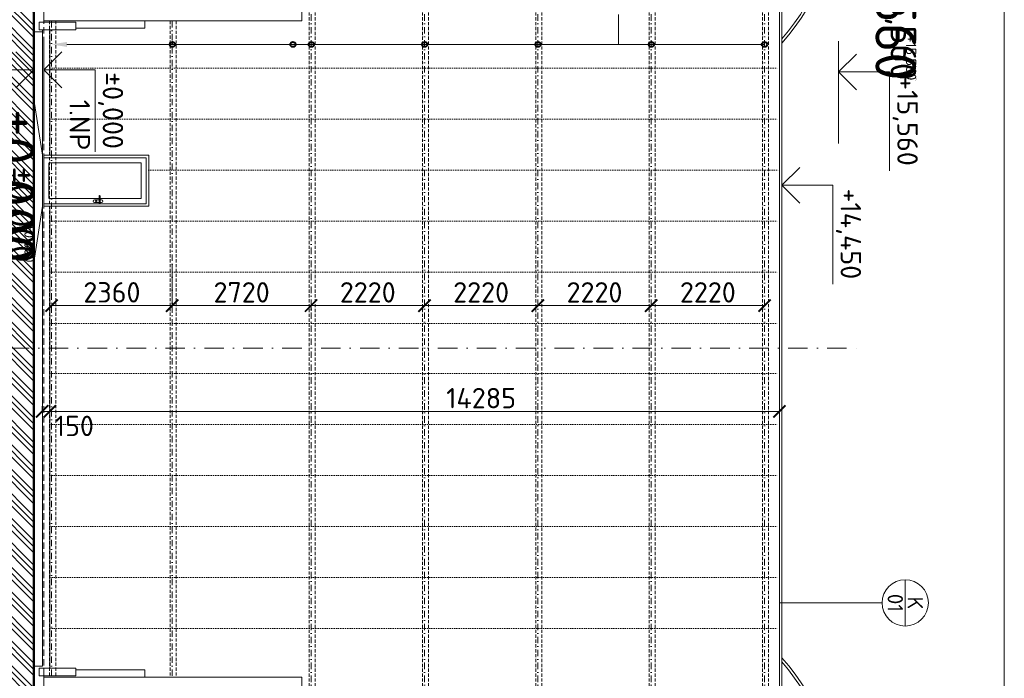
# Model space of a CAD drawing. Header units: millimetres. Extents: x -725694 to 5289369, y -1488057 to 2187451.
# Tile 46 of 256: x -85901 to -66620, y 56910 to 69815. Entities that reach past the tile are written whole.
import ezdxf
from ezdxf import colors
from ezdxf.entities.mleader import LeaderData, LeaderLine
from ezdxf.enums import TextEntityAlignment as Align
from ezdxf.math import Vec2, Vec3

# ---------------------------------------------------------------- set-up
doc = ezdxf.new("R2010")
doc.units = ezdxf.units.MM
for name, pattern in [('CENTERX2', [101.6, 63.5, -12.7, 12.7, -12.7]), ('DASHDOT', [25.4, 12.7, -6.35, 0, -6.35]), ('DOT', [6.35, 0, -6.35]), ('HIDDEN', [9.525, 6.35, -3.175])]:
    doc.linetypes.add(name, pattern=pattern)
doc.layers.get('Defpoints').update_dxf_attribs({"color": 8})
for name, color, linetype in [('0 @ 1', 7, 'Continuous'), ('0 @ 10', 7, 'Continuous'), ('0 @ 100', 7, 'Continuous'), ('0 @ 200', 7, 'Continuous'), ('0 @ 250 (1)', 7, 'Continuous'), ('0 @ 250 (2)', 7, 'Continuous'), ('0 @ 400', 7, 'Continuous')]:
    doc.layers.add(name, color=color, linetype=linetype)
for name, color, linetype, lineweight in [('A99_N_kce-pohl', 1, 'Continuous', 9), ('A99_N_kce-rez-ten', 4, 'Continuous', 9), ('A99_N_koty-200', 5, 'Continuous', 5), ('A99_N_koty-200 @ 200', 5, 'Continuous', 5), ('A99_N_koty-200-vysk', 6, 'Continuous', 9), ('A99_N_osy', 1, 'CENTERX2', 9), ('A99_N_sraf', 252, 'Continuous', 0), ('A99_N_txt-popis-50', 240, 'Continuous', 9), ('A99_N_txt-popis-50 @ 200', 240, 'Continuous', 9), ('A99_N_znaceni 200', 5, 'Continuous', 5), ('A99_S_kce-pohl', 7, 'Continuous', 5), ('A99_S_osy', 1, 'CENTERX2', 5), ('A99_S_sraf', 252, 'Continuous', 9)]:
    doc.layers.add(name, color=color, linetype=linetype, lineweight=lineweight)
doc.styles.add('A99_kota', font='isocpeur.ttf', dxfattribs={"height": 2})
doc.styles.add('A99_popis', font='isocpeur.ttf')
doc.dimstyles.new('A99_kota_200 new', dxfattribs={"dimscale": 200, "dimtxt": 2, "dimasz": 1.2, "dimexe": 0.5, "dimexo": 1.5, "dimgap": 0.3, "dimtad": 1, "dimdec": 0, "dimzin": 3, "dimdsep": 46, "dimtxsty": 'A99_kota', "dimblk": 'ARCHTICK', "dimcen": 2.5, "dimazin": 2, "dimtfac": 0.75, "dimtdec": 0, "dimtmove": 2, "dimatfit": 0, "dimfxl": 0, "dimtolj": 1, "dimtzin": 0, "dimlwd": 5, "dimlwe": 5, "dimarcsym": 0})

# ---------------------------------------------------------------- blocks, each defined once
blk = doc.blocks.new('*U72')
at = {"color": 0, "linetype": 'ByBlock', "lineweight": -2}
blk.add_line((-3, 0), (7, 0), dxfattribs=at)
for points in [[(0, 0), (0, 5), (0, 5), (8.025, 5)], [(-1.75, 1.75), (0, 0), (1.75, 1.75)]]:
    blk.add_lwpolyline(points, dxfattribs=at)
at = {"color": 0, "linetype": 'ByBlock', "lineweight": -2, "style": 'A99_kota'}
for tag, p in [('VYSKA', (7.75, 7.75)), ('POPIS', (7.525, 4.5))]:
    blk.add_attdef(tag, text='', height=2, dxfattribs=at).set_placement(p, align=Align.TOP_RIGHT)
blk = doc.blocks.new('*U6760')
at = {"layer": 'A99_N_koty-200-vysk', "lineweight": 5}
ref = blk.add_blockref('*U72', (-85425, 68832), dxfattribs=dict(at, xscale=200, yscale=200, zscale=200, rotation=270))
ref.add_attrib('VYSKA', '±0,000', dxfattribs={"layer": '0 @ 400', "color": 0, "linetype": 'ByBlock', "lineweight": -2, "height": 800, "rotation": 270, "style": 'A99_kota'}).set_placement((-85610, 65057), align=Align.TOP_RIGHT)
ref.add_attrib('POPIS_001', '1.NP', (-84925, 68247), dxfattribs={"layer": '0', "color": 0, "linetype": 'ByBlock', "lineweight": -2, "height": 400, "rotation": 270, "style": 'A99_kota'})
ref = blk.add_blockref('*U72', (-85425, 68832), dxfattribs=dict(at, xscale=200, yscale=200, zscale=200, rotation=270))
ref.add_attrib('VYSKA', '±0,000', dxfattribs={"layer": '0 @ 250 (1)', "color": 0, "linetype": 'ByBlock', "lineweight": -2, "height": 500, "rotation": 270, "style": 'A99_kota'}).set_placement((-85610, 65057), align=Align.TOP_RIGHT)
ref.add_attrib('POPIS_001', '1.NP', (-84925, 68247), dxfattribs={"layer": '0', "color": 0, "linetype": 'ByBlock', "lineweight": -2, "height": 400, "rotation": 270, "style": 'A99_kota'})
ref = blk.add_blockref('*U72', (-85425, 68832), dxfattribs=dict(at, xscale=200, yscale=200, zscale=200, rotation=270))
ref.add_attrib('VYSKA', '±0,000', dxfattribs={"layer": '0 @ 250 (2)', "color": 0, "linetype": 'ByBlock', "lineweight": -2, "height": 500, "rotation": 270, "style": 'A99_kota'}).set_placement((-85610, 65057), align=Align.TOP_RIGHT)
ref.add_attrib('POPIS_001', '1.NP', (-84925, 68247), dxfattribs={"layer": '0', "color": 0, "linetype": 'ByBlock', "lineweight": -2, "height": 400, "rotation": 270, "style": 'A99_kota'})
ref = blk.add_blockref('*U72', (-85425, 68832), dxfattribs=dict(at, xscale=200, yscale=200, zscale=200, rotation=270))
ref.add_attrib('VYSKA', '±0,000', dxfattribs={"layer": '0 @ 100', "color": 0, "linetype": 'ByBlock', "lineweight": -2, "height": 200, "rotation": 270, "style": 'A99_kota'}).set_placement((-85610, 65057), align=Align.TOP_RIGHT)
ref.add_attrib('POPIS_001', '1.NP', (-84925, 68247), dxfattribs={"layer": '0', "color": 0, "linetype": 'ByBlock', "lineweight": -2, "height": 400, "rotation": 270, "style": 'A99_kota'})
ref = blk.add_blockref('*U72', (-85425, 68832), dxfattribs=dict(at, xscale=200, yscale=200, zscale=200, rotation=270))
ref.add_attrib('VYSKA', '±0,000', dxfattribs={"layer": '0 @ 10', "color": 0, "linetype": 'ByBlock', "lineweight": -2, "height": 20, "rotation": 270, "style": 'A99_kota'}).set_placement((-85610, 65057), align=Align.TOP_RIGHT)
ref.add_attrib('POPIS_001', '1.NP', (-84925, 68247), dxfattribs={"layer": '0', "color": 0, "linetype": 'ByBlock', "lineweight": -2, "height": 400, "rotation": 270, "style": 'A99_kota'})
ref = blk.add_blockref('*U72', (-85425, 68832), dxfattribs=dict(at, xscale=200, yscale=200, zscale=200, rotation=270))
ref.add_attrib('VYSKA', '±0,000', dxfattribs={"layer": '0 @ 1', "color": 0, "linetype": 'ByBlock', "lineweight": -2, "height": 2, "rotation": 270, "style": 'A99_kota'}).set_placement((-85610, 65057), align=Align.TOP_RIGHT)
ref.add_attrib('POPIS_001', '1.NP', (-84925, 68247), dxfattribs={"layer": '0', "color": 0, "linetype": 'ByBlock', "lineweight": -2, "height": 400, "rotation": 270, "style": 'A99_kota'})
ref = blk.add_blockref('*U72', (-85425, 68832), dxfattribs=dict(at, xscale=200, yscale=200, zscale=200, rotation=270))
ref.add_attrib('VYSKA', '±0,000', dxfattribs={"layer": '0 @ 200', "color": 0, "linetype": 'ByBlock', "lineweight": -2, "height": 400, "rotation": 270, "style": 'A99_kota'}).set_placement((-83875, 67282), align=Align.TOP_RIGHT)
ref.add_attrib('POPIS_001', '1.NP', (-84925, 68247), dxfattribs={"layer": '0', "color": 0, "linetype": 'ByBlock', "lineweight": -2, "height": 400, "rotation": 270, "style": 'A99_kota'})
blk = doc.blocks.new('*U24')
at = {"color": 0, "linetype": 'ByBlock', "lineweight": -2}
blk.add_line((-3, 0), (7, 0), dxfattribs=at)
for points in [[(0, 0), (0, 5), (0, 5), (9.7, 5)], [(-1.75, 1.75), (0, 0), (1.75, 1.75)]]:
    blk.add_lwpolyline(points, dxfattribs=at)
at = {"color": 0, "linetype": 'ByBlock', "lineweight": -2, "style": 'A99_kota'}
for tag, p in [('VYSKA', (9.2, 7.75)), ('POPIS', (9.2, 4.5))]:
    blk.add_attdef(tag, text='', height=2, dxfattribs=at).set_placement(p, align=Align.TOP_RIGHT)
blk = doc.blocks.new('*U6761')
at = {"layer": 'A99_N_koty-200-vysk', "lineweight": 5}
ref = blk.add_blockref('*U24', (-70975, 66570), dxfattribs=dict(at, xscale=200, yscale=200, zscale=200, rotation=270))
ref.add_attrib('VYSKA', '+14,450', dxfattribs={"layer": '0 @ 200', "color": 0, "linetype": 'ByBlock', "lineweight": -2, "height": 400, "rotation": 270, "style": 'A99_kota'}).set_placement((-69425, 64730), align=Align.TOP_RIGHT)
ref = blk.add_blockref('*U24', (-70975, 66570), dxfattribs=dict(at, xscale=200, yscale=200, zscale=200, rotation=270))
ref.add_attrib('VYSKA', '+14,450', dxfattribs={"layer": '0 @ 100', "color": 0, "linetype": 'ByBlock', "lineweight": -2, "height": 200, "rotation": 270, "style": 'A99_kota'}).set_placement((-69520, 49545), align=Align.TOP_RIGHT)
ref = blk.add_blockref('*U24', (-70975, 66570), dxfattribs=dict(at, xscale=200, yscale=200, zscale=200, rotation=270))
ref.add_attrib('VYSKA', '+14,450', dxfattribs={"layer": '0 @ 1', "color": 0, "linetype": 'ByBlock', "lineweight": -2, "height": 2, "rotation": 270, "style": 'A99_kota'}).set_placement((-69520, 49545), align=Align.TOP_RIGHT)
ref = blk.add_blockref('*U24', (-70975, 66570), dxfattribs=dict(at, xscale=200, yscale=200, zscale=200, rotation=270))
ref.add_attrib('VYSKA', '+14,450', dxfattribs={"layer": '0 @ 400', "color": 0, "linetype": 'ByBlock', "lineweight": -2, "height": 800, "rotation": 270, "style": 'A99_kota'}).set_placement((-69520, 49545), align=Align.TOP_RIGHT)
ref = blk.add_blockref('*U24', (-70975, 66570), dxfattribs=dict(at, xscale=200, yscale=200, zscale=200, rotation=270))
ref.add_attrib('VYSKA', '+14,450', dxfattribs={"layer": '0 @ 10', "color": 0, "linetype": 'ByBlock', "lineweight": -2, "height": 20, "rotation": 270, "style": 'A99_kota'}).set_placement((-69520, 49545), align=Align.TOP_RIGHT)
ref = blk.add_blockref('*U24', (-70975, 66570), dxfattribs=dict(at, xscale=200, yscale=200, zscale=200, rotation=270))
ref.add_attrib('VYSKA', '+14,450', dxfattribs={"layer": '0 @ 250 (1)', "color": 0, "linetype": 'ByBlock', "lineweight": -2, "height": 500, "rotation": 270, "style": 'A99_kota'}).set_placement((-69520, 49545), align=Align.TOP_RIGHT)
ref = blk.add_blockref('*U24', (-70975, 66570), dxfattribs=dict(at, xscale=200, yscale=200, zscale=200, rotation=270))
ref.add_attrib('VYSKA', '+14,450', dxfattribs={"layer": '0 @ 250 (2)', "color": 0, "linetype": 'ByBlock', "lineweight": -2, "height": 500, "rotation": 270, "style": 'A99_kota'}).set_placement((-69520, 49545), align=Align.TOP_RIGHT)
blk = doc.blocks.new('*U36')
at = {"color": 0, "linetype": 'ByBlock', "lineweight": -2}
blk.add_line((-3, 0), (7, 0), dxfattribs=at)
for points in [[(0, 0), (0, 5), (0, 5), (9.7, 5)], [(-1.75, 1.75), (0, 0), (1.75, 1.75)]]:
    blk.add_lwpolyline(points, dxfattribs=at)
at = {"color": 0, "linetype": 'ByBlock', "lineweight": -2, "style": 'A99_kota'}
for tag, p in [('VYSKA', (9.2, 7.75)), ('POPIS', (9.2, 4.5))]:
    blk.add_attdef(tag, text='', height=2, dxfattribs=at).set_placement(p, align=Align.TOP_RIGHT)
blk = doc.blocks.new('*U6763')
at = {"layer": 'A99_N_koty-200-vysk', "lineweight": 5}
ref = blk.add_blockref('*U36', (-69865, 68791.890493), dxfattribs=dict(at, xscale=200, yscale=200, zscale=200, rotation=270))
ref.add_attrib('VYSKA', '+15,560', dxfattribs={"layer": '0 @ 400', "color": 0, "linetype": 'ByBlock', "lineweight": -2, "height": 800, "rotation": 270, "style": 'A99_kota'}).set_placement((-68345, 68626.890493), align=Align.TOP_RIGHT)
ref = blk.add_blockref('*U36', (-69865, 68791.890493), dxfattribs=dict(at, xscale=200, yscale=200, zscale=200, rotation=270))
ref.add_attrib('VYSKA', '+15,560', dxfattribs={"layer": '0 @ 250 (1)', "color": 0, "linetype": 'ByBlock', "lineweight": -2, "height": 500, "rotation": 270, "style": 'A99_kota'}).set_placement((-68345, 68626.890493), align=Align.TOP_RIGHT)
ref = blk.add_blockref('*U36', (-69865, 68791.890493), dxfattribs=dict(at, xscale=200, yscale=200, zscale=200, rotation=270))
ref.add_attrib('VYSKA', '+15,560', dxfattribs={"layer": '0 @ 250 (2)', "color": 0, "linetype": 'ByBlock', "lineweight": -2, "height": 500, "rotation": 270, "style": 'A99_kota'}).set_placement((-68345, 68626.890493), align=Align.TOP_RIGHT)
ref = blk.add_blockref('*U36', (-69865, 68791.890493), dxfattribs=dict(at, xscale=200, yscale=200, zscale=200, rotation=270))
ref.add_attrib('VYSKA', '+15,560', dxfattribs={"layer": '0 @ 100', "color": 0, "linetype": 'ByBlock', "lineweight": -2, "height": 200, "rotation": 270, "style": 'A99_kota'}).set_placement((-68345, 68626.890493), align=Align.TOP_RIGHT)
ref = blk.add_blockref('*U36', (-69865, 68791.890493), dxfattribs=dict(at, xscale=200, yscale=200, zscale=200, rotation=270))
ref.add_attrib('VYSKA', '+15,560', dxfattribs={"layer": '0 @ 200', "color": 0, "linetype": 'ByBlock', "lineweight": -2, "height": 400, "rotation": 270, "style": 'A99_kota'}).set_placement((-68315, 66951.890493), align=Align.TOP_RIGHT)
ref = blk.add_blockref('*U36', (-69865, 68791.890493), dxfattribs=dict(at, xscale=200, yscale=200, zscale=200, rotation=270))
ref.add_attrib('VYSKA', '+15,560', dxfattribs={"layer": '0 @ 1', "color": 0, "linetype": 'ByBlock', "lineweight": -2, "height": 2, "rotation": 270, "style": 'A99_kota'}).set_placement((-68345, 68626.890493), align=Align.TOP_RIGHT)
ref = blk.add_blockref('*U36', (-69865, 68791.890493), dxfattribs=dict(at, xscale=200, yscale=200, zscale=200, rotation=270))
ref.add_attrib('VYSKA', '+15,560', dxfattribs={"layer": '0 @ 10', "color": 0, "linetype": 'ByBlock', "lineweight": -2, "height": 20, "rotation": 270, "style": 'A99_kota'}).set_placement((-68345, 68626.890493), align=Align.TOP_RIGHT)
blk = doc.blocks.new('*U32')
at = {"color": 0, "linetype": 'ByBlock', "lineweight": -2}
blk.add_line((-3, 0), (7, 0), dxfattribs=at)
for points in [[(-1.75, -1.75), (0, 0), (1.75, -1.75)], [(0, 0), (0, -5), (0, -5), (9.7, -5)]]:
    blk.add_lwpolyline(points, dxfattribs=at)
at = {"color": 0, "linetype": 'ByBlock', "lineweight": -2, "style": 'A99_kota'}
for tag, p in [('VYSKA', (9.2, -2.25)), ('POPIS', (9.2, -5.5))]:
    blk.add_attdef(tag, text='', height=2, dxfattribs=at).set_placement(p, align=Align.TOP_RIGHT)
blk = doc.blocks.new('*U6773')
at = {"layer": 'A99_N_koty-200-vysk', "lineweight": 5}
ref = blk.add_blockref('*U32', (-85625, 68832), dxfattribs=dict(at, xscale=200, yscale=200, zscale=200, rotation=270))
ref.add_attrib('VYSKA', '-0,200', dxfattribs={"layer": '0 @ 400', "color": 0, "linetype": 'ByBlock', "lineweight": -2, "height": 800, "rotation": 270, "style": 'A99_kota'}).set_placement((-87690, 64767), align=Align.TOP_RIGHT)
ref.add_attrib('POPIS_001', 'UT', (-87125, 67592), dxfattribs={"layer": '0', "color": 0, "linetype": 'ByBlock', "lineweight": -2, "height": 400, "rotation": 270, "style": 'A99_kota'})
ref = blk.add_blockref('*U32', (-85625, 68832), dxfattribs=dict(at, xscale=200, yscale=200, zscale=200, rotation=270))
ref.add_attrib('VYSKA', '-0,200', dxfattribs={"layer": '0 @ 250 (1)', "color": 0, "linetype": 'ByBlock', "lineweight": -2, "height": 500, "rotation": 270, "style": 'A99_kota'}).set_placement((-87690, 64767), align=Align.TOP_RIGHT)
ref.add_attrib('POPIS_001', 'UT', (-87125, 67592), dxfattribs={"layer": '0', "color": 0, "linetype": 'ByBlock', "lineweight": -2, "height": 400, "rotation": 270, "style": 'A99_kota'})
ref = blk.add_blockref('*U32', (-85625, 68832), dxfattribs=dict(at, xscale=200, yscale=200, zscale=200, rotation=270))
ref.add_attrib('VYSKA', '-0,200', dxfattribs={"layer": '0 @ 250 (2)', "color": 0, "linetype": 'ByBlock', "lineweight": -2, "height": 500, "rotation": 270, "style": 'A99_kota'}).set_placement((-87690, 64767), align=Align.TOP_RIGHT)
ref.add_attrib('POPIS_001', 'UT', (-87125, 67592), dxfattribs={"layer": '0', "color": 0, "linetype": 'ByBlock', "lineweight": -2, "height": 400, "rotation": 270, "style": 'A99_kota'})
ref = blk.add_blockref('*U32', (-85625, 68832), dxfattribs=dict(at, xscale=200, yscale=200, zscale=200, rotation=270))
ref.add_attrib('VYSKA', '-0,200', dxfattribs={"layer": '0 @ 100', "color": 0, "linetype": 'ByBlock', "lineweight": -2, "height": 200, "rotation": 270, "style": 'A99_kota'}).set_placement((-87690, 64767), align=Align.TOP_RIGHT)
ref.add_attrib('POPIS_001', 'UT', (-87125, 67592), dxfattribs={"layer": '0', "color": 0, "linetype": 'ByBlock', "lineweight": -2, "height": 400, "rotation": 270, "style": 'A99_kota'})
ref = blk.add_blockref('*U32', (-85625, 68832), dxfattribs=dict(at, xscale=200, yscale=200, zscale=200, rotation=270))
ref.add_attrib('VYSKA', '-0,200', dxfattribs={"layer": '0 @ 10', "color": 0, "linetype": 'ByBlock', "lineweight": -2, "height": 20, "rotation": 270, "style": 'A99_kota'}).set_placement((-87690, 64767), align=Align.TOP_RIGHT)
ref.add_attrib('POPIS_001', 'UT', (-87125, 67592), dxfattribs={"layer": '0', "color": 0, "linetype": 'ByBlock', "lineweight": -2, "height": 400, "rotation": 270, "style": 'A99_kota'})
ref = blk.add_blockref('*U32', (-85625, 68832), dxfattribs=dict(at, xscale=200, yscale=200, zscale=200, rotation=270))
ref.add_attrib('VYSKA', '-0,200', dxfattribs={"layer": '0 @ 1', "color": 0, "linetype": 'ByBlock', "lineweight": -2, "height": 2, "rotation": 270, "style": 'A99_kota'}).set_placement((-87690, 64767), align=Align.TOP_RIGHT)
ref.add_attrib('POPIS_001', 'UT', (-87125, 67592), dxfattribs={"layer": '0', "color": 0, "linetype": 'ByBlock', "lineweight": -2, "height": 400, "rotation": 270, "style": 'A99_kota'})
ref = blk.add_blockref('*U32', (-85625, 68832), dxfattribs=dict(at, xscale=200, yscale=200, zscale=200, rotation=270))
ref.add_attrib('VYSKA', '-0,200', dxfattribs={"layer": '0 @ 200', "color": 0, "linetype": 'ByBlock', "lineweight": -2, "height": 400, "rotation": 270, "style": 'A99_kota'}).set_placement((-86075, 66992), align=Align.TOP_RIGHT)
ref.add_attrib('POPIS_001', 'UT', (-87125, 67592), dxfattribs={"layer": '0', "color": 0, "linetype": 'ByBlock', "lineweight": -2, "height": 400, "rotation": 270, "style": 'A99_kota'})
blk = doc.blocks.new('_ArchTick')
at = {"color": 0, "linetype": 'ByBlock', "const_width": 0.15}
blk.add_lwpolyline([(-0.5, -0.5), (0.5, 0.5)], dxfattribs=at)
blk = doc.blocks.new('*D424')
at = {"layer": 'A99_N_koty-200', "color": 0, "lineweight": 5, "transparency": 16777216}
for p, q in [((-85310, 62140), (-85310, 62040)), ((-71025, 62140), (-85310, 62140)), ((-71025, 62140), (-71025, 62240))]:
    blk.add_line(p, q, dxfattribs=at)
at = {"layer": 'Defpoints', "color": 0, "lineweight": 0, "transparency": 16777216}
for p in [(-85310, 62252.62718), (-85310, 62140), (-71025, 62140)]:
    blk.add_point(p, dxfattribs=at)
at = {"layer": 'A99_N_koty-200', "color": 0, "lineweight": 5, "transparency": 16777216, "xscale": 240, "yscale": 240, "zscale": 240}
for p, rotation in [((-85310, 62140), 179.9999999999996), ((-71025, 62140), 359.9999999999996)]:
    blk.add_blockref('_ArchTick', p, dxfattribs=dict(at, rotation=rotation))
at = {"layer": 'A99_N_koty-200', "color": 0, "transparency": 16777216, "insert": (-76865, 62400), "char_height": 400, "attachment_point": 5, "style": 'A99_kota'}
blk.add_mtext('\\A1;14285', dxfattribs=at)
blk = doc.blocks.new('*U97')
at = {"color": 0, "linetype": 'ByBlock'}
blk.add_line((-3.02, 0), (3.02, 0), dxfattribs=at)
blk.add_circle((0, 0), 3.02, dxfattribs=at)
at = {"color": 0, "linetype": 'ByBlock', "style": 'A99_popis'}
for tag, p in [('KATEGORIE', (0, 1.31)), ('PRVEK', (0, -1.3))]:
    blk.add_attdef(tag, text='', height=2, dxfattribs=at).set_placement(p, align=Align.MIDDLE_CENTER)
blk = doc.blocks.new('*D428')
at = {"layer": 'A99_N_koty-200', "color": 0, "lineweight": 5, "transparency": 16777216}
for p, q in [((-85460, 62140), (-85460, 62240)), ((-85460, 62140), (-85310, 62140)), ((-85310, 62140), (-85310, 62240))]:
    blk.add_line(p, q, dxfattribs=at)
at = {"layer": 'Defpoints', "color": 0, "lineweight": 0, "transparency": 16777216}
for p in [(-85310, 62140), (-85460, 62017.5), (-85310, 62017.5)]:
    blk.add_point(p, dxfattribs=at)
at = {"layer": 'A99_N_koty-200', "color": 0, "lineweight": 5, "transparency": 16777216, "xscale": 240, "yscale": 240, "zscale": 240, "rotation": 180}
blk.add_blockref('_ArchTick', (-85460, 62140), dxfattribs=at)
at = {"layer": 'A99_N_koty-200', "color": 0, "lineweight": 5, "transparency": 16777216, "xscale": 240, "yscale": 240, "zscale": 240}
blk.add_blockref('_ArchTick', (-85310, 62140), dxfattribs=at)
at = {"layer": 'A99_N_koty-200', "color": 0, "transparency": 16777216, "insert": (-84830, 61855), "char_height": 400, "attachment_point": 5, "style": 'A99_kota'}
blk.add_mtext('\\A1;150', dxfattribs=at)
blk = doc.blocks.new('*D429')
at = {"layer": 'A99_N_koty-200', "color": 0, "lineweight": 5, "transparency": 16777216}
for p, q in [((-82915, 65013), (-82915, 64113)), ((-85275, 64213), (-85275, 64113)), ((-85275, 64213), (-82915, 64213))]:
    blk.add_line(p, q, dxfattribs=at)
at = {"layer": 'Defpoints', "color": 0, "lineweight": 0, "transparency": 16777216}
for p in [(-82915, 75067), (-85275, 64213), (-82915, 64213)]:
    blk.add_point(p, dxfattribs=at)
at = {"layer": 'A99_N_koty-200', "color": 0, "lineweight": 5, "transparency": 16777216, "xscale": 240, "yscale": 240, "zscale": 240, "rotation": 180}
blk.add_blockref('_ArchTick', (-85275, 64213), dxfattribs=at)
at = {"layer": 'A99_N_koty-200', "color": 0, "lineweight": 5, "transparency": 16777216, "xscale": 240, "yscale": 240, "zscale": 240}
blk.add_blockref('_ArchTick', (-82915, 64213), dxfattribs=at)
at = {"layer": 'A99_N_koty-200', "color": 0, "transparency": 16777216, "insert": (-84095, 64473), "char_height": 400, "attachment_point": 5, "style": 'A99_kota'}
blk.add_mtext('\\A1;2360', dxfattribs=at)
blk = doc.blocks.new('*D430')
at = {"layer": 'A99_N_koty-200', "color": 0, "lineweight": 5, "transparency": 16777216}
for p, q in [((-80195, 64212.5), (-80195, 64312.5)), ((-80195, 64212.5), (-77975, 64212.5)), ((-77975, 64212.5), (-77975, 64312.5))]:
    blk.add_line(p, q, dxfattribs=at)
at = {"layer": 'Defpoints', "color": 0, "lineweight": 0, "transparency": 16777216}
for p in [(-80195, 64212.5), (-77975, 64212.5), (-77975, 64212.5)]:
    blk.add_point(p, dxfattribs=at)
at = {"layer": 'A99_N_koty-200', "color": 0, "lineweight": 5, "transparency": 16777216, "xscale": 240, "yscale": 240, "zscale": 240, "rotation": 180}
blk.add_blockref('_ArchTick', (-80195, 64212.5), dxfattribs=at)
at = {"layer": 'A99_N_koty-200', "color": 0, "lineweight": 5, "transparency": 16777216, "xscale": 240, "yscale": 240, "zscale": 240}
blk.add_blockref('_ArchTick', (-77975, 64212.5), dxfattribs=at)
at = {"layer": 'A99_N_koty-200', "color": 0, "transparency": 16777216, "insert": (-79085, 64472.5), "char_height": 400, "attachment_point": 5, "style": 'A99_kota'}
blk.add_mtext('\\A1;2220', dxfattribs=at)
blk = doc.blocks.new('*D431')
at = {"layer": 'A99_N_koty-200', "color": 0, "lineweight": 5, "transparency": 16777216}
for p, q in [((-77975, 64212.5), (-77975, 64312.5)), ((-77975, 64212.5), (-75755, 64212.5)), ((-75755, 64212.5), (-75755, 64312.5))]:
    blk.add_line(p, q, dxfattribs=at)
at = {"layer": 'Defpoints', "color": 0, "lineweight": 0, "transparency": 16777216}
for p in [(-77975, 64212.5), (-75755, 64212.5), (-75755, 64212.5)]:
    blk.add_point(p, dxfattribs=at)
at = {"layer": 'A99_N_koty-200', "color": 0, "lineweight": 5, "transparency": 16777216, "xscale": 240, "yscale": 240, "zscale": 240, "rotation": 180}
blk.add_blockref('_ArchTick', (-77975, 64212.5), dxfattribs=at)
at = {"layer": 'A99_N_koty-200', "color": 0, "lineweight": 5, "transparency": 16777216, "xscale": 240, "yscale": 240, "zscale": 240}
blk.add_blockref('_ArchTick', (-75755, 64212.5), dxfattribs=at)
at = {"layer": 'A99_N_koty-200', "color": 0, "transparency": 16777216, "insert": (-76865, 64472.5), "char_height": 400, "attachment_point": 5, "style": 'A99_kota'}
blk.add_mtext('\\A1;2220', dxfattribs=at)
blk = doc.blocks.new('*D432')
at = {"layer": 'A99_N_koty-200', "color": 0, "lineweight": 5, "transparency": 16777216}
for p, q in [((-75755, 64212.5), (-75755, 64312.5)), ((-75755, 64212.5), (-73535, 64212.5)), ((-73535, 64212.5), (-73535, 64312.5))]:
    blk.add_line(p, q, dxfattribs=at)
at = {"layer": 'Defpoints', "color": 0, "lineweight": 0, "transparency": 16777216}
for p in [(-75755, 64212.5), (-73535, 64212.5), (-73535, 64212.5)]:
    blk.add_point(p, dxfattribs=at)
at = {"layer": 'A99_N_koty-200', "color": 0, "lineweight": 5, "transparency": 16777216, "xscale": 240, "yscale": 240, "zscale": 240, "rotation": 180}
blk.add_blockref('_ArchTick', (-75755, 64212.5), dxfattribs=at)
at = {"layer": 'A99_N_koty-200', "color": 0, "lineweight": 5, "transparency": 16777216, "xscale": 240, "yscale": 240, "zscale": 240}
blk.add_blockref('_ArchTick', (-73535, 64212.5), dxfattribs=at)
at = {"layer": 'A99_N_koty-200', "color": 0, "transparency": 16777216, "insert": (-74645, 64472.5), "char_height": 400, "attachment_point": 5, "style": 'A99_kota'}
blk.add_mtext('\\A1;2220', dxfattribs=at)
blk = doc.blocks.new('*D433')
at = {"layer": 'A99_N_koty-200', "color": 0, "lineweight": 5, "transparency": 16777216}
for p, q in [((-73535, 64212.5), (-73535, 64312.5)), ((-73535, 64212.5), (-71315, 64212.5)), ((-71315, 64212.5), (-71315, 64312.5))]:
    blk.add_line(p, q, dxfattribs=at)
at = {"layer": 'Defpoints', "color": 0, "lineweight": 0, "transparency": 16777216}
for p in [(-73535, 64212.5), (-71315, 64212.5), (-71315, 64212.5)]:
    blk.add_point(p, dxfattribs=at)
at = {"layer": 'A99_N_koty-200', "color": 0, "lineweight": 5, "transparency": 16777216, "xscale": 240, "yscale": 240, "zscale": 240, "rotation": 180}
blk.add_blockref('_ArchTick', (-73535, 64212.5), dxfattribs=at)
at = {"layer": 'A99_N_koty-200', "color": 0, "lineweight": 5, "transparency": 16777216, "xscale": 240, "yscale": 240, "zscale": 240}
blk.add_blockref('_ArchTick', (-71315, 64212.5), dxfattribs=at)
at = {"layer": 'A99_N_koty-200', "color": 0, "transparency": 16777216, "insert": (-72425, 64472.5), "char_height": 400, "attachment_point": 5, "style": 'A99_kota'}
blk.add_mtext('\\A1;2220', dxfattribs=at)
blk = doc.blocks.new('*D489')
at = {"layer": 'A99_N_koty-200', "color": 0, "lineweight": 5, "transparency": 16777216}
for p, q in [((-82915, 64212.5), (-82915, 64312.5)), ((-82915, 64212.5), (-80195, 64212.5)), ((-80195, 64212.5), (-80195, 64112.5))]:
    blk.add_line(p, q, dxfattribs=at)
at = {"layer": 'Defpoints', "color": 0, "lineweight": 18, "transparency": 16777216}
for p in [(-82915, 64212.5), (-80195, 64212.5), (-80195, 64212.5)]:
    blk.add_point(p, dxfattribs=at)
at = {"layer": 'A99_N_koty-200', "color": 0, "lineweight": 5, "transparency": 16777216, "xscale": 240, "yscale": 240, "zscale": 240, "rotation": 180}
blk.add_blockref('_ArchTick', (-82915, 64212.5), dxfattribs=at)
at = {"layer": 'A99_N_koty-200', "color": 0, "lineweight": 5, "transparency": 16777216, "xscale": 240, "yscale": 240, "zscale": 240}
blk.add_blockref('_ArchTick', (-80195, 64212.5), dxfattribs=at)
at = {"layer": 'A99_N_koty-200', "color": 0, "transparency": 16777216, "insert": (-81555, 64472.5), "char_height": 400, "attachment_point": 5, "style": 'A99_kota'}
blk.add_mtext('\\A1;2720', dxfattribs=at)

msp = doc.modelspace()

# ---------------------------------------------------------------- hatches: boundary and pattern name
at = {"layer": 'A99_S_sraf', "linetype": 'Continuous', "lineweight": 0}
h = msp.add_hatch(dxfattribs=at)
h.set_pattern_fill('ZEM_PUVODNI', color=256, scale=85)
h.set_pattern_definition([(315, (-68810, 5e-10), (240.4163, 240.4163), []), (315, (-68810, -120.2), (240.4163, 240.4163), []), (315, (-68810, -240.4), (240.4163, 240.4163), [])])
h.paths.add_polyline_path([(-87665, -11482.5), (-85695, -11482.5), (-85695, 24515), (-85625, 24515), (-85625, 114390), (-87665, 114390)])

# ---------------------------------------------------------------- linework, layer by layer
at = {"layer": 'A99_N_kce-pohl', "color": 7, "linetype": 'HIDDEN', "lineweight": 5, "ltscale": 20}
msp.add_line((-85425, 5915.1), (-85425, 100450), dxfattribs=at)
at = {"layer": 'A99_N_kce-pohl', "color": 1, "linetype": 'Continuous', "lineweight": 13}
for p, q in [((-71025, 44880), (-71025, 81865)), ((-70975, 44880), (-70975, 81865))]:
    msp.add_line(p, q, dxfattribs=at)
at = {"layer": 'A99_N_kce-pohl', "color": 1, "linetype": 'Continuous', "lineweight": 9}
for p, q in [((-85310, 69615), (-85310, 67160)), ((-85310, 66160), (-85310, 57110))]:
    msp.add_line(p, q, dxfattribs=at)
at = {"layer": 'A99_N_kce-pohl', "color": 1, "linetype": 'Continuous', "lineweight": 5}
for p, q in [((-83375, 67160), (-85425, 67160)), ((-83425, 67110), (-85425, 67110)), ((-83425, 66210), (-83425, 67110)), ((-83375, 66160), (-83375, 67160)), ((-85330, 66310), (-85330, 67010)), ((-83525, 67010), (-85325, 67010)), ((-83525, 66310), (-83525, 67010)), ((-84345.4, 66230.3), (-84345.4, 66356.8)), ((-84325, 66230.3), (-84325, 66356.8)), ((-83425, 66210), (-85425, 66210)), ((-83375, 66160), (-85425, 66160)), ((-84345.4, 66310), (-85325, 66310)), ((-84345.4, 66285.9), (-84434.8, 66285.9)), ((-84345.4, 66235), (-84434.8, 66235)), ((-84415.5, 66254.2), (-84415.5, 66268.7)), ((-84415.5, 66268.7), (-84399.1, 66264.2)), ((-84415.5, 66254.2), (-84399.1, 66258.4)), ((-83525, 66310), (-84325, 66310)), ((-84298.5, 66285.9), (-84325, 66285.9)), ((-84298.5, 66235), (-84325, 66235))]:
    msp.add_line(p, q, dxfattribs=at)
at = {"layer": 'A99_N_kce-pohl', "color": 7, "lineweight": 50}
msp.add_lwpolyline([(-85695, 24515), (-85625, 24515), (-85625, 114437.5)], dxfattribs=at)
at = {"layer": 'A99_N_kce-pohl', "color": 1, "linetype": 'Continuous', "lineweight": 9}
for points in [[(-85425, 74890), (-80375, 74890), (-80375, 69790), (-85425, 69790)], [(-85425, 56935), (-80375, 56935), (-80375, 51835), (-85425, 51835)]]:
    msp.add_lwpolyline(points, close=True, dxfattribs=at)
at = {"layer": 'A99_N_kce-pohl', "linetype": 'Continuous'}
for points in [[(-85425.2, 69840), (-85425.2, 69765)], [(-85425, 69840), (-85425, 69765)]]:
    msp.add_lwpolyline(points, dxfattribs=at)
at = {"layer": 'A99_N_kce-pohl', "color": 1, "linetype": 'Continuous', "lineweight": 5}
for points in [[(-83447.5, 69790), (-83447.5, 69650), (-84800.2, 69650)], [(-85425, 67160), (-85425, 66160)], [(-83447.5, 56935), (-83447.5, 57075), (-84800.2, 57075)], [(-85425.2, 56885), (-85425.2, 56960)]]:
    msp.add_lwpolyline(points, dxfattribs=at)
at = {"layer": 'A99_N_kce-pohl', "color": 1, "linetype": 'Continuous', "lineweight": 0}
for centre, radius, start, end in [((-74267.5, 72290), 4410, 318.29659, 41.70341), ((-74267.4, 72290), 4354.9, 319.11476, 40.88524), ((-74267.5, 54380), 4410, 318.29659, 41.70341), ((-74267.4, 54380), 4354.9, 319.11476, 40.88524)]:
    msp.add_arc(centre, radius, start, end, dxfattribs=at)
at = {"layer": 'A99_N_kce-pohl', "color": 1, "linetype": 'Continuous', "lineweight": 5}
for centre, radius, start, end in [((-84335.2, 66356.8), 10.2, 0, 180), ((-84434.8, 66260.5), 25.5, 90, 270), ((-84393.8, 66261.3), 6.03, 208.73268, 151.26732), ((-84335.2, 66230.3), 10.2, 180, 0), ((-84298.5, 66260.5), 25.5, 270, 90)]:
    msp.add_arc(centre, radius, start, end, dxfattribs=at)
at = {"layer": 'A99_N_osy', "linetype": 'DASHDOT', "lineweight": 9, "ltscale": 30}
msp.add_lwpolyline([(-89905, 63380), (-69440, 63380)], dxfattribs=at)
at = {"layer": 'A99_N_sraf', "linetype": 'DOT', "lineweight": 5, "ltscale": 7}
for points in [[(-85312.5, 68865), (-71025, 68865)], [(-85312.5, 67865), (-71025, 67865)], [(-83375, 66865), (-71025, 66865)], [(-85312.5, 65865), (-71025, 65865)], [(-85312.5, 64865), (-71025, 64865)], [(-85312.5, 63865), (-71025, 63865)], [(-85312.5, 62885), (-71025, 62885)], [(-85312.5, 61885), (-71025, 61885)], [(-85312.5, 60885), (-71025, 60885)], [(-85312.5, 59885), (-71025, 59885)], [(-85312.5, 58885), (-71025, 58885)], [(-85312.5, 57885), (-71025, 57885)]]:
    msp.add_lwpolyline(points, dxfattribs=at)
at = {"layer": 'A99_N_txt-popis-50', "lineweight": 40}
for centre in [(-73530, 69330), (-71315, 69330)]:
    msp.add_circle(centre, 50, dxfattribs=at)
at = {"layer": 'A99_N_znaceni 200'}
msp.add_lwpolyline([(-69013, 58388), (-71025, 58388)], dxfattribs=at)
at = {"layer": 'A99_S_kce-pohl'}
for p, q in [((-85455, 67157.5), (-85625, 68260)), ((-85455, 66162.5), (-85625, 65060))]:
    msp.add_line(p, q, dxfattribs=at)
at = {"layer": 'A99_S_kce-pohl', "lineweight": 9}
for points in [[(-84800.2, 69615), (-85522.5, 69615), (-85522.5, 69765), (-84800.2, 69765)], [(-84800.2, 57110), (-85522.5, 57110), (-85522.5, 56960), (-84800.2, 56960)]]:
    msp.add_lwpolyline(points, close=True, dxfattribs=at)
at = {"layer": 'A99_S_kce-pohl'}
for points in [[(-85455, 57150), (-85455, 69615)], [(-85455, 69575), (-85625, 69575)], [(-85455, 57150), (-85625, 57150)]]:
    msp.add_lwpolyline(points, dxfattribs=at)
at = {"layer": 'A99_S_osy', "linetype": 'DASHDOT', "lineweight": 5, "ltscale": 10}
for points in [[(-80195, 81865), (-80195, 44880)], [(-77975, 81865), (-77975, 44880)], [(-75755, 81865), (-75755, 44880)], [(-73535, 81865), (-73535, 44880)], [(-71315, 81865), (-71315, 44880)], [(-85275, 69790), (-85275, 56935)], [(-82915, 69790), (-82915, 56935)]]:
    msp.add_lwpolyline(points, dxfattribs=at)
at = {"layer": 'A99_S_osy', "linetype": 'HIDDEN', "lineweight": 0, "ltscale": 10}
for points in [[(-73575, 81865), (-73575, 44880)], [(-73455, 81865), (-73455, 44880)], [(-71355, 81865), (-71355, 44880)], [(-71235, 81865), (-71235, 44880)]]:
    msp.add_lwpolyline(points, dxfattribs=at)

# ---------------------------------------------------------------- block references
at = {"layer": 'A99_N_kce-pohl', "color": 3, "linetype": 'Continuous', "lineweight": 0}
for name in ['*U6763', '*U6773', '*U6760', '*U6761']:
    msp.add_blockref(name, (0, 0), dxfattribs=at)
at = {"layer": 'A99_N_znaceni 200', "xscale": 150, "yscale": 150, "zscale": 150, "rotation": 270}
msp.add_blockref('*U97', (-68560, 58388), dxfattribs=at).add_auto_attribs({'KATEGORIE': 'K', 'PRVEK': '01'})

# ---------------------------------------------------------------- dimensions: what is measured, and where the dimension line sits
at = {"layer": 'A99_N_koty-200 @ 200'}
for base, p1, p2, picture, middle in [((-82915, 64212.5), (-85275, 64212.5), (-82915, 75067), '*D429', (-84095, 64472.5)), ((-80195, 64212.5), (-82915, 64212.5), (-80195, 64212.5), '*D489', (-81555, 64472.5)), ((-77975, 64212.5), (-80195, 64212.5), (-77975, 64212.5), '*D430', (-79085, 64472.5)), ((-75755, 64212.5), (-77975, 64212.5), (-75755, 64212.5), '*D431', (-76865, 64472.5)), ((-73535, 64212.5), (-75755, 64212.5), (-73535, 64212.5), '*D432', (-74645, 64472.5)), ((-71315, 64212.5), (-73535, 64212.5), (-71315, 64212.5), '*D433', (-72425, 64472.5))]:
    dim = msp.add_linear_dim(base=base, p1=p1, p2=p2, dimstyle='A99_kota_200 new', override={"dimscale": 200, "dimtix": 0, "dimtofl": 1, "dimtmove": 2, "dimatfit": 3}, dxfattribs=at)
    dim.commit()
    dim.dimension.update_dxf_attribs({"geometry": picture, "text_midpoint": middle})
for p1, p2, picture, middle in [((-71025, 62140), (-85310, 62252.6), '*D424', (-76865, 62400)), ((-85460, 62017.5), (-85310, 62017.5), '*D428', (-84830, 61855))]:
    dim = msp.add_linear_dim(base=(-85310, 62140), p1=p1, p2=p2, dimstyle='A99_kota_200 new', override={"dimscale": 200, "dimtix": 0, "dimtofl": 1, "dimtmove": 2, "dimatfit": 3}, dxfattribs=at)
    dim.commit()
    dim.dimension.update_dxf_attribs({"geometry": picture, "text_midpoint": middle, "dimtype": 128})

# ---------------------------------------------------------------- next in the draw order: leaders
at = {"layer": 'A99_N_txt-popis-50 @ 200', "lineweight": 9}
ml = msp.add_multileader_mtext('Standard', dxfattribs=at)
ml.set_content('2x prof. L\\P\\pq*;80/80/5', color=1, style='A99_popis')
ml.set_leader_properties(color=256, linetype='ByLayer', lineweight=-1)
ml.build(insert=Vec2(0, 0))
ml.multileader.update_dxf_attribs({"dogleg_length": 2.92, "arrow_head_size": 300, "scale": 200})
ctx = ml.context
ctx.base_point, ctx.scale, ctx.char_height, ctx.arrow_head_size, ctx.landing_gap_size, ctx.plane_origin, ctx.plane_x_axis, ctx.plane_y_axis = Vec3(-74177.5, 72815), 200, 400, 300, 250, Vec3(-79882.5, 70825), Vec3(0, -1), Vec3(1, 0)
notes = []
notes.append((ctx, [(1, (1, 1, 0), (-74177.5, 69330), (0, 1), 585, [(0, [(-85275, 69330)], 0, [])])]))
ctx.mtext.insert, ctx.mtext.text_direction, ctx.mtext.rotation, ctx.mtext.width, ctx.mtext.flow_direction = Vec3(-73977.5, 72565), Vec3(0, -1), 4.712389, 14.736, 5
ctx.mtext.has_bg_fill, ctx.mtext.bg_color, ctx.mtext.bg_scale_factor, ctx.mtext.bg_transparency, ctx.mtext.use_window_bg_color = 1, -1073741824, 1, 0, 1
for ctx, leaders in notes:
    for number, flags, end, landing, length, lines in leaders:
        leader = LeaderData()
        leader.index, (leader.has_last_leader_line, leader.has_dogleg_vector, leader.attachment_direction) = number, flags
        leader.last_leader_point, leader.dogleg_vector, leader.dogleg_length = Vec3(end), Vec3(landing), length
        for number, points, colour, breaks in lines:
            line = LeaderLine()
            line.index, line.vertices, line.color, line.breaks = number, Vec3.list(points), colors.encode_raw_color(colour), breaks
            leader.lines.append(line)
        ctx.leaders.append(leader)

# ---------------------------------------------------------------- next in the draw order: linework, layer by layer
at = {"layer": 'A99_N_kce-rez-ten', "color": 3, "linetype": 'Continuous', "lineweight": 0, "ltscale": 0.5}
msp.add_lwpolyline([(-66620, 115340), (-66620, -12735), (-95850, -12735), (-95850, 115340)], close=True, dxfattribs=at)
at = {"layer": 'A99_N_txt-popis-50', "lineweight": 9}
msp.add_lwpolyline([(-74177.5, 69330), (-71315, 69330)], dxfattribs=at)
at = {"layer": 'A99_N_txt-popis-50', "lineweight": 40}
for centre in [(-82910, 69330), (-80550, 69330), (-80190, 69330), (-77970, 69330), (-75750, 69330)]:
    msp.add_circle(centre, 50, dxfattribs=at)
at = {"layer": 'A99_S_osy', "linetype": 'HIDDEN', "lineweight": 0, "ltscale": 10}
for points in [[(-80235, 81865), (-80235, 44880)], [(-80115, 81865), (-80115, 44880)], [(-78015, 81865), (-78015, 44880)], [(-77895, 81865), (-77895, 44880)], [(-75795, 81865), (-75795, 44880)], [(-75675, 81865), (-75675, 44880)], [(-85315, 69790), (-85315, 56935)], [(-85195, 69790), (-85195, 56935)], [(-82955, 69790), (-82955, 56935)], [(-82835, 69790), (-82835, 56935)]]:
    msp.add_lwpolyline(points, dxfattribs=at)

doc.saveas('drawing.dxf')
